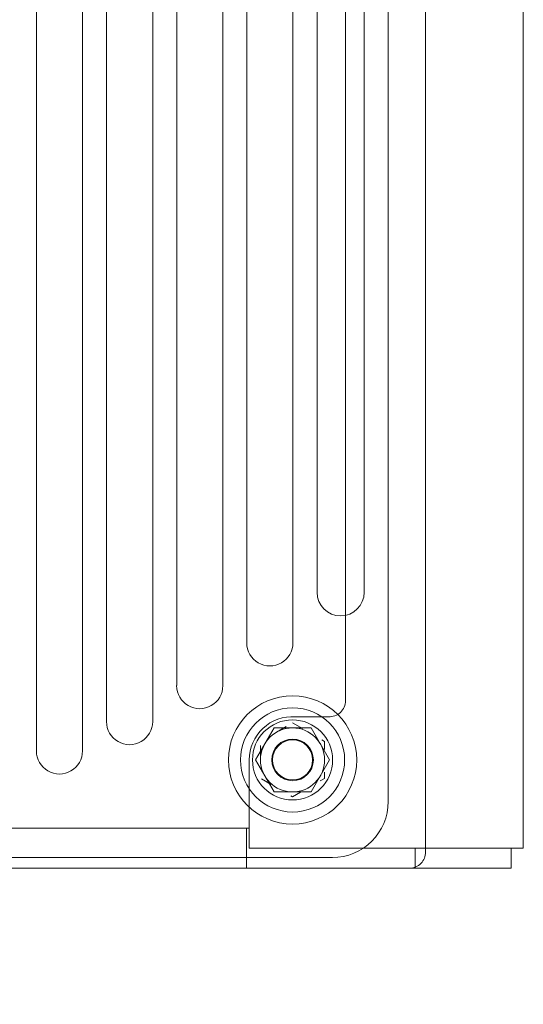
# Model space of a CAD drawing. Header units: millimetres. Extents: x 70 to 998, y -477 to 499.
# Tile 13 of 15: x 620 to 682, y -100 to 23. Entities that reach past the tile are written whole.
import ezdxf

# ---------------------------------------------------------------- set-up
doc = ezdxf.new("R2010")
doc.units = ezdxf.units.MM
doc.header["$LTSCALE"] = 20.32
doc.linetypes.add('Ohne Titel-5', pattern=[0.20828, 0.069425, -0.138855])
doc.layers.get('0').update_dxf_attribs({"lineweight": 15})
doc.layers.add('Keine', color=7, linetype='Continuous', lineweight=5)
doc.layers.add('None', color=7, linetype='Continuous', lineweight=5)

# ---------------------------------------------------------------- blocks, each defined once
blk = doc.blocks.new('Parametric Object-3')
at = {"color": 7, "linetype": 'Ohne Titel-5', "lineweight": 18, "transparency": 33554687, "flags": 128}
blk.add_lwpolyline([(-4.62, 0), (-2.31, 4), (2.31, 4), (4.62, 0), (2.31, -4), (-2.31, -4)], close=True, dxfattribs=at)
at = {"color": 7, "linetype": 'Ohne Titel-5', "lineweight": 18, "transparency": 33554687}
blk.add_circle((0, 0), 4, dxfattribs=at)

msp = doc.modelspace()

# ---------------------------------------------------------------- linework, layer by layer
at = {"color": 7, "linetype": 'Continuous', "lineweight": 18, "transparency": 33554687}
for p, q in [((656.68, -48.15), (656.68, 239.35)), ((662.56, 239.35), (662.56, -48.15)), ((647.93, -54.46), (647.93, 233.54)), ((653.68, -54.46), (653.68, 233.54)), ((639.18, -59.8), (639.18, 228.5)), ((644.93, -59.8), (644.93, 228.5)), ((630.43, -64.29), (630.43, 224.37)), ((636.18, -64.43), (636.18, 224.37)), ((621.68, -67.95), (621.68, 220.95)), ((627.43, -67.95), (627.43, 220.95))]:
    msp.add_line(p, q, dxfattribs=at)
for centre, radius, end in [((659.62, -48.15), 2.94, 0), ((650.8, -54.46), 2.88, 0.0007), ((642.05, -59.8), 2.88, 0.0007), ((633.3, -64.29), 2.88, 0.0007), ((624.55, -67.95), 2.88, 0.0007)]:
    msp.add_arc(centre, radius, 180, end, dxfattribs=at)
at = {"layer": 'Keine', "color": 7, "linetype": 'Continuous', "lineweight": 18, "transparency": 33554687}
for p, q in [((670.23, 479.64), (670.23, -80.07)), ((682.41, 479.64), (682.41, -80.07)), ((660.23, 166.63), (660.23, -61.68)), ((648.22, -69.07), (648.22, -80.07)), ((648.22, -77.57), (589.55, -77.57)), ((647.88, -82.57), (647.88, -77.57)), ((682.41, -80.07), (648.22, -80.07)), ((668.93, -82.57), (668.93, -80.07)), ((680.91, -80.07), (680.91, -82.57)), ((647.93, -82.57), (589.55, -82.57)), ((680.91, -82.57), (647.93, -82.57))]:
    msp.add_line(p, q, dxfattribs=at)
at = {"layer": 'Keine', "color": 7, "linetype": 'Continuous', "lineweight": 5, "transparency": 33554687, "flags": 128}
for points in [[(498.19, -82.57), (581.55, -82.57), (581.55, -99.57), (597.55, -99.57), (597.55, -82.57), (680.91, -82.57), (680.91, -80.07), (682.41, -80.07), (682.41, 479.64), (680.91, 479.64), (680.91, 482.14), (597.2, 482.14), (597.55, 482.5), (597.55, 498.79), (597.2, 499.14), (581.91, 499.14), (581.55, 498.79), (581.55, 482.5), (581.91, 482.14), (498.19, 482.14), (498.19, 479.64), (496.69, 479.64), (496.69, -80.07), (498.19, -80.07)], [(658.25, -69.07), (655.94, -73.07), (651.32, -73.07), (649.01, -69.07), (651.32, -65.07), (655.94, -65.07)]]:
    msp.add_lwpolyline(points, close=True, dxfattribs=at)
at = {"layer": 'Keine', "color": 7, "linetype": 'Continuous', "lineweight": 5, "transparency": 33554687}
for radius in [5, 4]:
    msp.add_circle((653.63, -69.07), radius, dxfattribs=at)
at = {"layer": 'Keine', "color": 7, "linetype": 'Continuous', "lineweight": 18, "transparency": 33554687}
for radius in [2.6, 2.5]:
    msp.add_circle((653.63, -69.07), radius, dxfattribs=at)
for centre, radius, start, end in [((658.23, -61.68), 2, 266.3487, 0), ((653.63, -69.07), 5.4, 86.3487, 180)]:
    msp.add_arc(centre, radius, start, end, dxfattribs=at)
at = {"layer": 'None', "color": 7, "linetype": 'Continuous', "lineweight": 18, "transparency": 33554687}
for p, q in [((665.57, 473.83), (665.56, -74.45)), ((653.97, -63.68), (658.11, -63.68)), ((589.55, -81.26), (658.6, -81.26))]:
    msp.add_line(p, q, dxfattribs=at)
at = {"layer": 'None', "color": 7, "linetype": 'Continuous', "lineweight": 18, "transparency": 33554687, "flags": 128}
msp.add_lwpolyline([(670.23, -80.57), (670.23, 480.14, 0.414214), (668.23, 482.14), (589.55, 482.14), (510.87, 482.14, 0.414214), (508.87, 480.14), (508.87, -80.57, 0.414201), (510.87, -82.57), (589.55, -82.57), (668.23, -82.57, 0.414214), (670.23, -80.57)], format="xyb", dxfattribs=at)
at = {"layer": 'None', "color": 7, "linetype": 'Continuous', "lineweight": 18, "transparency": 33554687}
for radius in [8, 6.5]:
    msp.add_circle((653.63, -69.07), radius, dxfattribs=at)
msp.add_arc((658.56, -74.26), 7, 270, 0, dxfattribs=at)

# ---------------------------------------------------------------- block references
at = {"color": 7, "transparency": 33554687, "rotation": 270}
msp.add_blockref('Parametric Object-3', (653.63, -69.07), dxfattribs=at)

doc.saveas('drawing.dxf')
